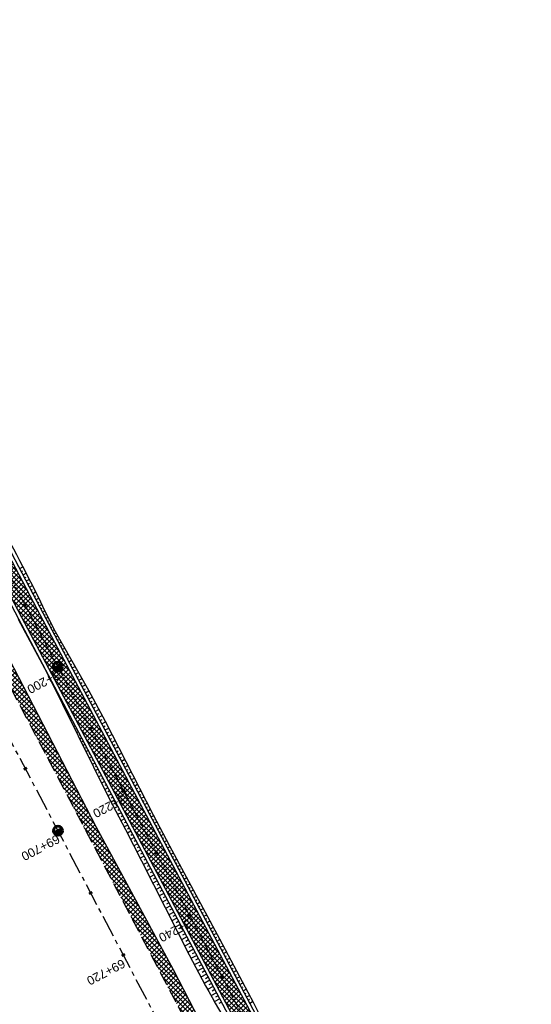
# Model space of a CAD drawing. Header units: metres. Extents: x 7529682 to 7533704, y 5721210 to 5727842.
# Tile 17 of 64: x 7531202 to 7531275, y 5724925 to 5725065. Entities that reach past the tile are written whole.
import ezdxf

# ---------------------------------------------------------------- set-up
doc = ezdxf.new("R2010")
doc.units = ezdxf.units.M
doc.linetypes.add('CENTER', pattern=[50.8, 31.75, -6.35, 6.35, -6.35])
doc.linetypes.add('HIDDEN', pattern=[9.525, 6.35, -3.175])
for name, color, linetype in [('C-DROGI-SYTUACJA-ETYKIETY', 7, 'Continuous'), ('D-hatch-pobocza', 131, 'Continuous'), ('D-pobocza', 7, 'Continuous'), ('D-skarpa', 7, 'Continuous'), ('D-skarpa-kreskowanie', 7, 'Continuous')]:
    doc.layers.add(name, color=color, linetype=linetype)
doc.layers.add('D-hatch-ciag-pieszo-rowerowy', color=7, linetype='Continuous', lineweight=13, true_color=0xff9f80)
for name, color, linetype, lineweight in [('D-krawędzie', 7, 'Continuous', 30), ('D-obrzeża', 7, 'Continuous', 30), ('D-oś', 10, 'CENTER', 30)]:
    doc.layers.add(name, color=color, linetype=linetype, lineweight=lineweight)
doc.layers.add('poprzeczki', color=7, linetype='Continuous', true_color=0x0000c7)
doc.styles.get("Standard").update_dxf_attribs({"font": 'arial.ttf'})

# ---------------------------------------------------------------- blocks, each defined once
blk = doc.blocks.new('kilometraz')
at = {"linetype": 'ByBlock', "lineweight": -2}
blk.add_hatch(color=0, dxfattribs=at).paths.add_polyline_path([(0, -0.28125, 0.41421356), (0.28125, 0, 0.41421356), (0, 0.28125)])
at = {"color": 0, "linetype": 'ByBlock', "lineweight": -2}
blk.add_line((0, 0.28125), (0, -0.28125), dxfattribs=at)
blk.add_circle((0, 0), 0.28125, dxfattribs=at)
blk = doc.blocks.new('AeccTickLine')
at = {"color": 0, "linetype": 'ByBlock', "lineweight": -2}
blk.add_line((0, 1), (0, -1), dxfattribs=at)

msp = doc.modelspace()

# ---------------------------------------------------------------- hatches: boundary and pattern name
at = {"layer": 'D-hatch-ciag-pieszo-rowerowy'}
h = msp.add_hatch(dxfattribs=at)
h.set_pattern_fill('ANSI37', color=256, scale=0.15, style=0)
h.set_pattern_definition([(45, (0.88535, 0.46493), (-0.33675960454, 0.33675960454), []), (135, (0.88535, 0.46493), (-0.33675960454, -0.33675960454), [])])
h.paths.add_polyline_path([(7531176, 5725035.63), (7531173.78, 5725034.49), (7531202.52, 5724979.8), (7531233.7, 5724920.95), (7531258.82, 5724873.47), (7531292.22, 5724809.51), (7531303.7, 5724787.48), (7531306.47, 5724787.58), (7531294.44, 5724810.66), (7531261.04, 5724874.64), (7531235.91, 5724922.12), (7531204.73, 5724980.96)])
at = {"layer": 'D-hatch-pobocza'}
h = msp.add_hatch(dxfattribs=at)
h.set_pattern_fill('ANSI37', color=256, scale=0.15, style=0)
h.set_pattern_definition([(45, (0, 0), (-0.33675960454, 0.33675960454), []), (135, (0, 0), (-0.33675960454, -0.33675960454), [])])
h.paths.add_polyline_path([(7531224.12, 5724929.62), (7531213.15, 5724949.98), (7531200.73, 5724973.91), (7531188.83, 5724996.41), (7531176.89, 5725019.33), (7531166.91, 5725038.07), (7531158.98, 5725054.06), (7531158.14, 5725051.39), (7531167.38, 5725033.77), (7531197.16, 5724976.99), (7531228.15, 5724918.03), (7531253.15, 5724870.49), (7531286.8, 5724806.65), (7531296.23, 5724788.68), (7531298.78, 5724787.52), (7531278.14, 5724826.49), (7531263.88, 5724853.83), (7531259.01, 5724862.85), (7531247.51, 5724884.88), (7531235.21, 5724908.21)])

# ---------------------------------------------------------------- linework, layer by layer
at = {"layer": 'D-krawędzie', "linetype": 'HIDDEN', "ltscale": 0.3, "flags": 128}
msp.add_lwpolyline([(7530572.01, 5726166.06), (7530599.74, 5726113.52), (7530641.56, 5726032.01), (7530660.96, 5725995.07), (7530689.13, 5725941.54), (7530707.34, 5725907.03), (7530725.26, 5725873.09), (7530743.97, 5725837.65), (7530770.53, 5725787.12), (7530787.86, 5725754.27), (7530809.9, 5725712.54), (7530824.74, 5725684.39), (7530840.86, 5725653.69), (7530860.68, 5725616.15), (7530865.28, 5725607.39), (7530878.05, 5725583.08), (7530918.17, 5725507.18), (7530950.16, 5725446.31), (7530993.42, 5725364.26), (7531022.77, 5725308.72), (7531053.81, 5725249.87), (7531081.17, 5725197.87), (7531103.9, 5725154.54), (7531128.12, 5725108.45), (7531149.3, 5725068.25), (7531167.38, 5725033.77), (7531197.16, 5724976.99), (7531228.15, 5724918.03), (7531253.15, 5724870.49), (7531286.8, 5724806.65), (7531306.74, 5724768.66), (7531335.09, 5724714.65), (7531357.32, 5724672.44), (7531373.64, 5724641.45), (7531392.16, 5724606), (7531418.48, 5724555.85), (7531439.73, 5724515.58), (7531476.36, 5724446.19), (7531491.8, 5724416.76), (7531531.9, 5724339.93), (7531557.23, 5724291.66), (7531569.85, 5724267.58), (7531591.38, 5724226.55), (7531610, 5724191.1), (7531616.88, 5724178), (7531629.98, 5724153.03), (7531641.01, 5724132.02), (7531664.91, 5724087.62), (7531677.64, 5724064.79), (7531683.11, 5724054.99), (7531686.75, 5724048.18), (7531695.45, 5724031.7), (7531703.75, 5724015.92), (7531709.21, 5724005.51), (7531719.39, 5723986.15), (7531726.3, 5723973), (7531732.74, 5723960.74), (7531735.13, 5723956.19)], dxfattribs=at)
at = {"layer": 'D-obrzeża'}
for points in [[(7531306.47, 5724787.58), (7531294.44, 5724810.66), (7531261.04, 5724874.64), (7531235.91, 5724922.12), (7531204.73, 5724980.96), (7531173.08, 5725041.2, -0.068789), (7531170.29, 5725048.92), (7531169.64, 5725051.96, 0.068574), (7531168.26, 5725055.81), (7531166.71, 5725058.76, -0.29099), (7531166.89, 5725060.9), (7531168.11, 5725062.5)], [(7531162.55, 5725061.32), (7531165.88, 5725054.96, -0.068574), (7531167.27, 5725051.11), (7531167.91, 5725048.07, 0.068789), (7531170.7, 5725040.34), (7531202.52, 5724979.8), (7531233.7, 5724920.95), (7531258.82, 5724873.47), (7531292.22, 5724809.51), (7531312.05, 5724771.45), (7531340.42, 5724719.34, -0.00902), (7531345.43, 5724709.74), (7531362.63, 5724675.23), (7531378.96, 5724644.24), (7531397.48, 5724608.78), (7531423.79, 5724558.65), (7531445.04, 5724518.38), (7531473.71, 5724463.87), (7531497.09, 5724419.32), (7531505.91, 5724402.51, -0.033171), (7531508.59, 5724396.45), (7531511.25, 5724389.16)]]:
    msp.add_lwpolyline(points, format="xyb", dxfattribs=at)
at = {"layer": 'D-oś', "ltscale": 0.03}
msp.add_lwpolyline([(7531156.87, 5725074.83), (7531166.99, 5725055.55, -0.068732), (7531168.48, 5725051.43), (7531169.1, 5725048.5, 0.068783), (7531171.89, 5725040.78), (7531203.62, 5724980.38), (7531234.8, 5724921.53), (7531259.93, 5724874.06), (7531293.33, 5724810.09), (7531313.16, 5724772.03), (7531341.53, 5724719.92, -0.009023), (7531346.53, 5724710.32), (7531363.73, 5724675.82), (7531380.06, 5724644.82), (7531398.58, 5724609.36), (7531424.9, 5724559.23), (7531446.14, 5724518.96), (7531474.82, 5724464.45), (7531498.2, 5724419.9)], format="xyb", dxfattribs=at)
at = {"layer": 'D-oś', "ltscale": 0.1}
msp.add_lwpolyline([(7531488.68, 5724414.9), (7531465.3, 5724459.45), (7531436.63, 5724513.95), (7531415.38, 5724554.22), (7531389.06, 5724604.38), (7531370.55, 5724639.83), (7531354.22, 5724670.81), (7531332, 5724713.02), (7531303.64, 5724767.04), (7531283.7, 5724805.02), (7531250.06, 5724868.86), (7531225.05, 5724916.41), (7531194.07, 5724975.36), (7531164.28, 5725032.14), (7531146.2, 5725066.62)], dxfattribs=at)
at = {"layer": 'D-pobocza'}
for points in [[(7531307.02, 5724787.6), (7531294.88, 5724810.9), (7531261.48, 5724874.87), (7531236.35, 5724922.35), (7531205.17, 5724981.2), (7531173.55, 5725041.37, -0.068789), (7531170.76, 5725049.1), (7531170.12, 5725052.13, 0.068574), (7531168.73, 5725055.99), (7531167.15, 5725059, -0.29099), (7531167.29, 5725060.6), (7531168.71, 5725062.47)], [(7531162.21, 5725060.88), (7531165.41, 5725054.79, -0.068574), (7531166.8, 5725050.94), (7531167.44, 5725047.9, 0.068789), (7531170.23, 5725040.17), (7531202.07, 5724979.56), (7531233.25, 5724920.72), (7531258.38, 5724873.24), (7531291.78, 5724809.28), (7531303.16, 5724787.45)]]:
    msp.add_lwpolyline(points, format="xyb", dxfattribs=at)
msp.add_lwpolyline([(7531298.78, 5724787.52), (7531278.14, 5724826.49), (7531263.88, 5724853.83), (7531259.01, 5724862.85), (7531247.51, 5724884.88), (7531235.21, 5724908.21), (7531224.12, 5724929.62), (7531213.15, 5724949.98), (7531200.73, 5724973.91), (7531188.83, 5724996.41), (7531176.89, 5725019.33), (7531166.91, 5725038.07), (7531158.98, 5725054.06), (7531158.14, 5725051.39)], dxfattribs=at)
at = {"layer": 'D-skarpa', "linetype": 'Continuous'}
for points in [[(7531195.69, 5725000.37, -0.001638), (7531202.64, 5724987.07), (7531204.93, 5724982.63), (7531205.51, 5724981.37), (7531207.11, 5724978.13), (7531212.05, 5724969.44), (7531214.41, 5724965.03), (7531221.27, 5724951.68), (7531223.59, 5724947.26), (7531228.34, 5724938.46), (7531230.71, 5724934.05, -0.000223), (7531256.28, 5724885.36)], [(7531202.03, 5724979.54), (7531203.73, 5724976.34), (7531206.09, 5724971.93), (7531214.98, 5724954.01), (7531217.32, 5724949.59), (7531219.6, 5724945.14), (7531226.35, 5724931.74), (7531228.71, 5724927.34, -0.000386), (7531236.05, 5724914.25)]]:
    msp.add_lwpolyline(points, format="xyb", dxfattribs=at)
at = {"layer": 'D-skarpa-kreskowanie', "linetype": 'Continuous'}
for p, q in [((7531202.25, 5724986.75, 108.37), (7531202.69, 5724986.97, 108.04)), ((7531202.49, 5724986.3, 108.37), (7531202.7, 5724986.42, 108.21)), ((7531202.72, 5724985.86, 108.37), (7531203.15, 5724986.09, 108.05)), ((7531202.95, 5724985.42, 108.37), (7531203.16, 5724985.53, 108.21)), ((7531203.18, 5724984.97, 108.37), (7531203.61, 5724985.2, 108.05)), ((7531203.42, 5724984.53, 108.37), (7531203.62, 5724984.64, 108.22)), ((7531203.65, 5724984.09, 108.37), (7531204.06, 5724984.31, 108.06)), ((7531203.88, 5724983.65, 108.38), (7531204.09, 5724983.75, 108.22)), ((7531204.11, 5724983.2, 108.38), (7531204.52, 5724983.42, 108.07)), ((7531204.35, 5724982.76, 108.38), (7531204.55, 5724982.87, 108.23)), ((7531204.58, 5724982.32, 108.38), (7531204.97, 5724982.53, 108.08)), ((7531204.81, 5724981.88, 108.38), (7531205, 5724981.97, 108.24)), ((7531205.04, 5724981.43, 108.38), (7531205.4, 5724981.62, 108.11)), ((7531205.28, 5724980.99, 108.38), (7531205.44, 5724981.08, 108.25)), ((7531205.51, 5724980.55, 108.38), (7531205.83, 5724980.72, 108.14)), ((7531205.74, 5724980.11, 108.38), (7531205.9, 5724980.19, 108.27)), ((7531205.98, 5724979.67, 108.38), (7531206.28, 5724979.82, 108.16)), ((7531206.21, 5724979.22, 108.39), (7531206.36, 5724979.3, 108.28)), ((7531202.36, 5724978.92, 108.28), (7531202.38, 5724978.93, 108.27)), ((7531202.6, 5724978.48, 108.28), (7531202.64, 5724978.5, 108.25)), ((7531202.83, 5724978.03, 108.28), (7531202.85, 5724978.05, 108.27)), ((7531206.45, 5724978.78, 108.39), (7531206.72, 5724978.93, 108.18)), ((7531206.68, 5724978.34, 108.39), (7531206.81, 5724978.41, 108.29)), ((7531206.92, 5724977.9, 108.39), (7531207.17, 5724978.03, 108.2)), ((7531203.07, 5724977.59, 108.28), (7531203.11, 5724977.61, 108.25)), ((7531203.3, 5724977.15, 108.28), (7531203.32, 5724977.16, 108.27)), ((7531203.54, 5724976.71, 108.28), (7531203.57, 5724976.73, 108.26)), ((7531203.77, 5724976.27, 108.28), (7531203.79, 5724976.28, 108.27)), ((7531207.15, 5724977.46, 108.39), (7531207.28, 5724977.53, 108.29)), ((7531207.38, 5724977.02, 108.39), (7531207.66, 5724977.16, 108.18)), ((7531207.62, 5724976.57, 108.39), (7531207.76, 5724976.65, 108.28)), ((7531207.85, 5724976.13, 108.39), (7531208.16, 5724976.29, 108.16)), ((7531204.01, 5724975.83, 108.28), (7531204.04, 5724975.85, 108.26)), ((7531204.24, 5724975.39, 108.28), (7531204.26, 5724975.4, 108.27)), ((7531204.48, 5724974.95, 108.27), (7531204.51, 5724974.96, 108.26)), ((7531208.09, 5724975.69, 108.39), (7531208.25, 5724975.77, 108.27)), ((7531208.32, 5724975.25, 108.39), (7531208.65, 5724975.42, 108.14)), ((7531208.55, 5724974.81, 108.39), (7531208.73, 5724974.9, 108.26)), ((7531204.71, 5724974.51, 108.27), (7531204.73, 5724974.51, 108.27)), ((7531204.95, 5724974.06, 108.27), (7531204.98, 5724974.08, 108.26)), ((7531205.18, 5724973.62, 108.26), (7531205.2, 5724973.63, 108.26)), ((7531208.79, 5724974.36, 108.4), (7531209.15, 5724974.55, 108.13)), ((7531209.02, 5724973.92, 108.4), (7531209.21, 5724974.02, 108.26)), ((7531209.26, 5724973.48, 108.4), (7531209.64, 5724973.68, 108.11)), ((7531205.45, 5724973.2, 108.26), (7531205.42, 5724973.18, 108.26)), ((7531205.68, 5724972.75, 108.27), (7531205.67, 5724972.75, 108.26)), ((7531205.91, 5724972.31, 108.27), (7531205.89, 5724972.3, 108.25)), ((7531209.49, 5724973.04, 108.4), (7531209.69, 5724973.14, 108.25)), ((7531209.72, 5724972.6, 108.4), (7531210.13, 5724972.81, 108.09)), ((7531209.96, 5724972.16, 108.4), (7531210.17, 5724972.27, 108.24)), ((7531206.15, 5724971.87, 108.27), (7531206.14, 5724971.86, 108.26)), ((7531206.38, 5724971.43, 108.27), (7531206.35, 5724971.41, 108.24)), ((7531206.62, 5724970.99, 108.27), (7531206.59, 5724970.97, 108.25)), ((7531210.19, 5724971.71, 108.4), (7531210.63, 5724971.94, 108.07)), ((7531210.43, 5724971.27, 108.4), (7531210.65, 5724971.39, 108.23)), ((7531210.66, 5724970.83, 108.4), (7531211.12, 5724971.07, 108.05)), ((7531206.85, 5724970.54, 108.27), (7531206.79, 5724970.51, 108.23)), ((7531207.09, 5724970.1, 108.27), (7531207.05, 5724970.08, 108.24)), ((7531207.32, 5724969.66, 108.27), (7531207.24, 5724969.62, 108.21)), ((7531210.9, 5724970.39, 108.4), (7531211.13, 5724970.51, 108.22)), ((7531211.13, 5724969.95, 108.4), (7531211.62, 5724970.2, 108.04)), ((7531211.36, 5724969.5, 108.41), (7531211.61, 5724969.64, 108.22)), ((7531211.6, 5724969.06, 108.41), (7531212.11, 5724969.33, 108.02)), ((7531207.55, 5724969.22, 108.27), (7531207.51, 5724969.19, 108.24)), ((7531207.79, 5724968.78, 108.27), (7531207.68, 5724968.72, 108.19)), ((7531208.02, 5724968.34, 108.27), (7531207.96, 5724968.3, 108.23)), ((7531208.26, 5724967.89, 108.28), (7531208.13, 5724967.83, 108.18)), ((7531211.83, 5724968.62, 108.41), (7531212.09, 5724968.76, 108.21)), ((7531212.07, 5724968.18, 108.41), (7531212.58, 5724968.45, 108.02)), ((7531212.3, 5724967.74, 108.41), (7531212.56, 5724967.87, 108.21)), ((7531208.49, 5724967.45, 108.28), (7531208.42, 5724967.41, 108.22)), ((7531208.72, 5724967.01, 108.28), (7531208.57, 5724966.93, 108.16)), ((7531208.96, 5724966.57, 108.28), (7531208.88, 5724966.53, 108.22)), ((7531212.53, 5724967.3, 108.41), (7531213.05, 5724967.57, 108.02)), ((7531212.77, 5724966.85, 108.41), (7531213.03, 5724966.99, 108.22)), ((7531213, 5724966.41, 108.41), (7531213.52, 5724966.69, 108.02)), ((7531209.19, 5724966.13, 108.28), (7531209.02, 5724966.03, 108.15)), ((7531209.43, 5724965.68, 108.28), (7531209.33, 5724965.64, 108.21)), ((7531209.66, 5724965.24, 108.28), (7531209.46, 5724965.14, 108.13)), ((7531213.24, 5724965.97, 108.41), (7531213.5, 5724966.11, 108.22)), ((7531213.47, 5724965.53, 108.41), (7531214, 5724965.81, 108.02)), ((7531213.7, 5724965.09, 108.42), (7531213.97, 5724965.23, 108.22)), ((7531209.89, 5724964.8, 108.28), (7531209.79, 5724964.75, 108.2)), ((7531210.13, 5724964.36, 108.28), (7531209.91, 5724964.24, 108.12)), ((7531210.36, 5724963.92, 108.28), (7531210.25, 5724963.86, 108.2)), ((7531213.94, 5724964.64, 108.42), (7531214.47, 5724964.92, 108.02)), ((7531214.17, 5724964.2, 108.42), (7531214.43, 5724964.34, 108.22)), ((7531214.41, 5724963.76, 108.42), (7531214.92, 5724964.03, 108.03)), ((7531210.6, 5724963.48, 108.29), (7531210.35, 5724963.35, 108.1)), ((7531210.83, 5724963.03, 108.29), (7531210.7, 5724962.97, 108.19)), ((7531211.06, 5724962.59, 108.29), (7531210.8, 5724962.45, 108.08)), ((7531214.64, 5724963.32, 108.42), (7531214.9, 5724963.45, 108.23)), ((7531214.87, 5724962.88, 108.42), (7531215.38, 5724963.14, 108.04)), ((7531215.11, 5724962.44, 108.42), (7531215.36, 5724962.57, 108.23)), ((7531215.34, 5724961.99, 108.42), (7531215.84, 5724962.25, 108.05)), ((7531211.3, 5724962.15, 108.29), (7531211.16, 5724962.08, 108.18)), ((7531211.53, 5724961.71, 108.29), (7531211.24, 5724961.55, 108.07)), ((7531211.77, 5724961.27, 108.29), (7531211.62, 5724961.19, 108.18)), ((7531215.58, 5724961.55, 108.42), (7531215.82, 5724961.68, 108.24)), ((7531215.81, 5724961.11, 108.42), (7531216.29, 5724961.37, 108.06)), ((7531212, 5724960.83, 108.29), (7531211.69, 5724960.66, 108.05)), ((7531212.24, 5724960.38, 108.29), (7531212.07, 5724960.3, 108.17)), ((7531212.47, 5724959.94, 108.29), (7531212.13, 5724959.76, 108.04)), ((7531212.7, 5724959.5, 108.29), (7531212.53, 5724959.41, 108.16)), ((7531216.05, 5724960.67, 108.42), (7531216.28, 5724960.79, 108.24)), ((7531216.28, 5724960.23, 108.43), (7531216.75, 5724960.48, 108.07)), ((7531216.51, 5724959.78, 108.43), (7531216.75, 5724959.91, 108.25)), ((7531216.75, 5724959.34, 108.43), (7531217.21, 5724959.59, 108.08)), ((7531212.94, 5724959.06, 108.29), (7531212.58, 5724958.87, 108.02)), ((7531213.17, 5724958.62, 108.3), (7531212.98, 5724958.52, 108.15)), ((7531213.41, 5724958.17, 108.3), (7531213.02, 5724957.97, 108.01)), ((7531216.98, 5724958.9, 108.43), (7531217.21, 5724959.02, 108.26)), ((7531217.22, 5724958.46, 108.43), (7531217.66, 5724958.7, 108.09)), ((7531217.45, 5724958.02, 108.43), (7531217.67, 5724958.13, 108.26)), ((7531213.64, 5724957.73, 108.3), (7531213.44, 5724957.63, 108.15)), ((7531213.87, 5724957.29, 108.3), (7531213.46, 5724957.07, 107.99)), ((7531214.11, 5724956.85, 108.3), (7531213.9, 5724956.74, 108.14)), ((7531217.68, 5724957.58, 108.43), (7531218.12, 5724957.81, 108.1)), ((7531217.92, 5724957.13, 108.43), (7531218.13, 5724957.25, 108.27)), ((7531218.15, 5724956.69, 108.43), (7531218.58, 5724956.92, 108.11)), ((7531214.34, 5724956.41, 108.3), (7531213.91, 5724956.18, 107.97)), ((7531214.58, 5724955.97, 108.3), (7531214.35, 5724955.85, 108.13)), ((7531214.81, 5724955.52, 108.3), (7531214.35, 5724955.28, 107.96)), ((7531218.39, 5724956.25, 108.43), (7531218.6, 5724956.36, 108.28)), ((7531218.62, 5724955.81, 108.43), (7531219.03, 5724956.03, 108.12)), ((7531218.85, 5724955.37, 108.44), (7531219.06, 5724955.47, 108.28)), ((7531215.28, 5724954.64, 108.3), (7531214.8, 5724954.39, 107.94)), ((7531215.04, 5724955.08, 108.3), (7531214.81, 5724954.96, 108.13)), ((7531215.51, 5724954.2, 108.3), (7531215.27, 5724954.07, 108.12)), ((7531219.09, 5724954.92, 108.44), (7531219.49, 5724955.14, 108.13)), ((7531219.32, 5724954.48, 108.44), (7531219.52, 5724954.59, 108.29)), ((7531219.56, 5724954.04, 108.44), (7531219.95, 5724954.25, 108.14)), ((7531215.75, 5724953.76, 108.31), (7531215.26, 5724953.5, 107.94)), ((7531216.22, 5724952.87, 108.31), (7531215.72, 5724952.61, 107.94)), ((7531215.98, 5724953.31, 108.31), (7531215.74, 5724953.18, 108.12)), ((7531219.79, 5724953.6, 108.44), (7531219.98, 5724953.7, 108.29)), ((7531220.03, 5724953.16, 108.44), (7531220.41, 5724953.36, 108.15)), ((7531220.26, 5724952.72, 108.44), (7531220.45, 5724952.81, 108.3)), ((7531220.49, 5724952.27, 108.44), (7531220.86, 5724952.47, 108.16)), ((7531216.68, 5724951.99, 108.31), (7531216.19, 5724951.73, 107.94)), ((7531216.45, 5724952.43, 108.31), (7531216.2, 5724952.3, 108.12)), ((7531217.15, 5724951.11, 108.31), (7531216.66, 5724950.84, 107.94)), ((7531216.92, 5724951.55, 108.31), (7531216.67, 5724951.42, 108.12)), ((7531220.73, 5724951.83, 108.44), (7531220.91, 5724951.93, 108.31)), ((7531220.96, 5724951.39, 108.44), (7531221.32, 5724951.58, 108.17)), ((7531221.2, 5724950.95, 108.45), (7531221.37, 5724951.04, 108.31)), ((7531217.62, 5724950.22, 108.31), (7531217.12, 5724949.96, 107.94)), ((7531217.39, 5724950.66, 108.31), (7531217.14, 5724950.53, 108.13)), ((7531217.85, 5724949.78, 108.31), (7531217.6, 5724949.65, 108.13)), ((7531221.43, 5724950.51, 108.45), (7531221.79, 5724950.69, 108.18)), ((7531221.66, 5724950.06, 108.45), (7531221.84, 5724950.16, 108.31)), ((7531221.9, 5724949.62, 108.45), (7531222.25, 5724949.81, 108.18)), ((7531218.09, 5724949.34, 108.32), (7531217.58, 5724949.07, 107.93)), ((7531218.56, 5724948.45, 108.32), (7531218.04, 5724948.18, 107.93)), ((7531218.32, 5724948.9, 108.32), (7531218.07, 5724948.76, 108.12)), ((7531222.13, 5724949.18, 108.45), (7531222.31, 5724949.27, 108.32)), ((7531222.37, 5724948.74, 108.45), (7531222.72, 5724948.93, 108.19)), ((7531222.6, 5724948.3, 108.45), (7531222.78, 5724948.39, 108.32)), ((7531219.02, 5724947.57, 108.32), (7531218.5, 5724947.29, 107.92)), ((7531218.79, 5724948.01, 108.32), (7531218.53, 5724947.87, 108.12)), ((7531219.26, 5724947.13, 108.32), (7531218.99, 5724946.99, 108.12)), ((7531222.83, 5724947.86, 108.45), (7531223.18, 5724948.04, 108.19)), ((7531223.07, 5724947.41, 108.45), (7531223.24, 5724947.51, 108.32)), ((7531223.3, 5724946.97, 108.45), (7531223.65, 5724947.16, 108.19)), ((7531219.49, 5724946.69, 108.32), (7531218.95, 5724946.4, 107.91)), ((7531219.96, 5724945.8, 108.32), (7531219.41, 5724945.51, 107.91)), ((7531219.73, 5724946.25, 108.32), (7531219.45, 5724946.1, 108.12)), ((7531223.54, 5724946.53, 108.45), (7531223.71, 5724946.62, 108.32)), ((7531223.77, 5724946.09, 108.46), (7531224.12, 5724946.28, 108.19)), ((7531224, 5724945.65, 108.46), (7531224.18, 5724945.74, 108.32)), ((7531220.43, 5724944.92, 108.32), (7531219.86, 5724944.62, 107.9)), ((7531220.19, 5724945.36, 108.32), (7531219.92, 5724945.21, 108.11)), ((7531220.9, 5724944.04, 108.33), (7531220.31, 5724943.73, 107.88)), ((7531220.66, 5724944.48, 108.33), (7531220.37, 5724944.33, 108.11)), ((7531224.24, 5724945.2, 108.46), (7531224.6, 5724945.4, 108.19)), ((7531224.47, 5724944.76, 108.46), (7531224.65, 5724944.86, 108.32)), ((7531224.71, 5724944.32, 108.46), (7531225.07, 5724944.52, 108.18)), ((7531221.37, 5724943.15, 108.33), (7531220.76, 5724942.83, 107.87)), ((7531221.13, 5724943.59, 108.33), (7531220.83, 5724943.44, 108.1)), ((7531221.6, 5724942.71, 108.33), (7531221.29, 5724942.55, 108.1)), ((7531224.94, 5724943.88, 108.46), (7531225.13, 5724943.98, 108.32)), ((7531225.18, 5724943.44, 108.46), (7531225.55, 5724943.63, 108.18)), ((7531225.41, 5724943, 108.46), (7531225.6, 5724943.1, 108.32)), ((7531225.64, 5724942.55, 108.46), (7531226.02, 5724942.75, 108.18)), ((7531221.83, 5724942.27, 108.33), (7531221.21, 5724941.94, 107.86)), ((7531222.3, 5724941.39, 108.33), (7531221.66, 5724941.05, 107.85)), ((7531222.07, 5724941.83, 108.33), (7531221.75, 5724941.66, 108.09)), ((7531225.88, 5724942.11, 108.46), (7531226.07, 5724942.21, 108.32)), ((7531226.11, 5724941.67, 108.47), (7531226.5, 5724941.87, 108.17)), ((7531226.35, 5724941.23, 108.47), (7531226.54, 5724941.33, 108.32)), ((7531222.77, 5724940.5, 108.33), (7531222.11, 5724940.15, 107.84)), ((7531222.54, 5724940.94, 108.33), (7531222.21, 5724940.77, 108.09)), ((7531223, 5724940.06, 108.33), (7531222.67, 5724939.88, 108.08)), ((7531226.58, 5724940.79, 108.47), (7531226.97, 5724940.99, 108.17)), ((7531226.81, 5724940.34, 108.47), (7531227.01, 5724940.45, 108.32)), ((7531227.05, 5724939.9, 108.47), (7531227.45, 5724940.11, 108.17)), ((7531223.24, 5724939.62, 108.34), (7531222.56, 5724939.26, 107.83)), ((7531223.71, 5724938.73, 108.34), (7531223.01, 5724938.37, 107.81)), ((7531223.47, 5724939.18, 108.34), (7531223.13, 5724938.99, 108.08)), ((7531227.28, 5724939.46, 108.47), (7531227.48, 5724939.57, 108.32)), ((7531227.52, 5724939.02, 108.47), (7531227.92, 5724939.23, 108.17)), ((7531227.75, 5724938.58, 108.47), (7531227.95, 5724938.69, 108.32)), ((7531224.17, 5724937.85, 108.34), (7531223.46, 5724937.47, 107.8)), ((7531223.94, 5724938.29, 108.34), (7531223.59, 5724938.11, 108.07)), ((7531224.41, 5724937.41, 108.34), (7531224.05, 5724937.22, 108.07)), ((7531227.98, 5724938.14, 108.47), (7531228.4, 5724938.35, 108.16)), ((7531228.22, 5724937.69, 108.47), (7531228.43, 5724937.8, 108.32)), ((7531228.45, 5724937.25, 108.47), (7531228.87, 5724937.47, 108.16)), ((7531224.64, 5724936.97, 108.34), (7531223.91, 5724936.58, 107.79)), ((7531225.11, 5724936.08, 108.34), (7531224.36, 5724935.69, 107.78)), ((7531224.88, 5724936.53, 108.34), (7531224.51, 5724936.33, 108.06)), ((7531225.35, 5724935.64, 108.34), (7531224.97, 5724935.44, 108.06)), ((7531228.69, 5724936.81, 108.48), (7531228.9, 5724936.92, 108.32)), ((7531228.92, 5724936.37, 108.48), (7531229.34, 5724936.59, 108.16)), ((7531229.16, 5724935.93, 108.48), (7531229.37, 5724936.04, 108.32)), ((7531229.39, 5724935.48, 108.48), (7531229.82, 5724935.71, 108.16)), ((7531225.58, 5724935.2, 108.35), (7531224.81, 5724934.79, 107.77)), ((7531226.05, 5724934.32, 108.35), (7531225.26, 5724933.9, 107.75)), ((7531225.81, 5724934.76, 108.35), (7531225.42, 5724934.55, 108.05)), ((7531229.62, 5724935.04, 108.48), (7531229.84, 5724935.16, 108.32)), ((7531229.86, 5724934.6, 108.48), (7531230.29, 5724934.83, 108.15)), ((7531230.09, 5724934.16, 108.48), (7531230.31, 5724934.27, 108.32)), ((7531226.52, 5724933.43, 108.35), (7531225.71, 5724933.01, 107.74)), ((7531226.28, 5724933.87, 108.35), (7531225.88, 5724933.66, 108.05)), ((7531226.75, 5724932.99, 108.35), (7531226.34, 5724932.78, 108.04)), ((7531230.33, 5724933.72, 108.48), (7531230.76, 5724933.95, 108.15)), ((7531230.56, 5724933.28, 108.48), (7531230.78, 5724933.39, 108.32)), ((7531230.79, 5724932.83, 108.48), (7531231.23, 5724933.06, 108.16)), ((7531226.98, 5724932.55, 108.35), (7531226.16, 5724932.11, 107.73)), ((7531227.45, 5724931.67, 108.35), (7531226.62, 5724931.23, 107.73)), ((7531227.22, 5724932.11, 108.35), (7531226.8, 5724931.89, 108.04)), ((7531231.03, 5724932.39, 108.48), (7531231.24, 5724932.51, 108.32)), ((7531231.26, 5724931.95, 108.49), (7531231.69, 5724932.18, 108.16)), ((7531231.5, 5724931.51, 108.49), (7531231.71, 5724931.62, 108.32)), ((7531227.92, 5724930.78, 108.35), (7531227.1, 5724930.35, 107.73)), ((7531227.69, 5724931.22, 108.35), (7531227.27, 5724931.01, 108.04)), ((7531228.15, 5724930.34, 108.36), (7531227.74, 5724930.12, 108.05)), ((7531231.73, 5724931.07, 108.49), (7531232.16, 5724931.29, 108.16)), ((7531231.96, 5724930.63, 108.49), (7531232.18, 5724930.74, 108.33)), ((7531232.2, 5724930.18, 108.49), (7531232.62, 5724930.41, 108.17)), ((7531228.39, 5724929.9, 108.36), (7531227.57, 5724929.46, 107.74)), ((7531228.86, 5724929.01, 108.36), (7531228.04, 5724928.58, 107.74)), ((7531228.62, 5724929.46, 108.36), (7531228.21, 5724929.24, 108.05)), ((7531232.43, 5724929.74, 108.49), (7531232.64, 5724929.85, 108.33)), ((7531232.67, 5724929.3, 108.49), (7531233.09, 5724929.52, 108.17)), ((7531232.9, 5724928.86, 108.49), (7531233.11, 5724928.97, 108.33)), ((7531233.13, 5724928.42, 108.49), (7531233.55, 5724928.64, 108.18)), ((7531229.32, 5724928.13, 108.36), (7531228.51, 5724927.7, 107.75)), ((7531229.09, 5724928.57, 108.36), (7531228.68, 5724928.36, 108.05)), ((7531229.79, 5724927.25, 108.36), (7531228.99, 5724926.82, 107.76)), ((7531229.56, 5724927.69, 108.36), (7531229.15, 5724927.48, 108.06)), ((7531233.37, 5724927.97, 108.49), (7531233.58, 5724928.08, 108.34)), ((7531233.6, 5724927.53, 108.5), (7531234.02, 5724927.75, 108.18)), ((7531230.26, 5724926.36, 108.36), (7531229.47, 5724925.94, 107.77)), ((7531230.03, 5724926.81, 108.36), (7531229.63, 5724926.59, 108.06)), ((7531230.5, 5724925.92, 108.37), (7531230.1, 5724925.71, 108.07)), ((7531233.84, 5724927.09, 108.5), (7531234.04, 5724927.2, 108.34)), ((7531234.07, 5724926.65, 108.5), (7531234.48, 5724926.87, 108.19)), ((7531234.31, 5724926.21, 108.5), (7531234.51, 5724926.32, 108.34)), ((7531234.54, 5724925.77, 108.5), (7531234.95, 5724925.98, 108.19)), ((7531230.73, 5724925.48, 108.37), (7531229.95, 5724925.07, 107.78)), ((7531230.96, 5724925.04, 108.37), (7531230.58, 5724924.83, 108.07)), ((7531234.77, 5724925.32, 108.5), (7531234.98, 5724925.43, 108.35)), ((7531235.01, 5724924.88, 108.5), (7531235.41, 5724925.1, 108.19))]:
    msp.add_line(p, q, dxfattribs=at)

# ---------------------------------------------------------------- block references
at = {"layer": 'C-DROGI-SYTUACJA-ETYKIETY', "color": 7, "linetype": 'Continuous', "lineweight": 60, "xscale": 0.25, "yscale": 0.25, "zscale": 0.25, "rotation": 297.7267374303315}
for p in [(7531203.05, 5724958.27), (7531212.35, 5724940.57), (7531217, 5724931.72)]:
    msp.add_blockref('AeccTickLine', p, dxfattribs=at)
at = {"layer": 'C-DROGI-SYTUACJA-ETYKIETY', "color": 10, "linetype": 'Continuous', "lineweight": 60, "xscale": 2.249999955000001, "yscale": 2.249999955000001, "zscale": 2.249999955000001, "rotation": 297.7267374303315}
msp.add_blockref('kilometraz', (7531207.7, 5724949.42), dxfattribs=at)
at = {"layer": 'poprzeczki', "color": 7, "linetype": 'Continuous', "lineweight": 60}
for p, xscale, yscale, zscale, rotation in [((7531202.98, 5724981.6), 0.25, 0.25, 0.25, 297.7164706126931), ((7531212.34, 5724963.93), 0.2499999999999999, 0.2499999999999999, 0.2499999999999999, 297.9178743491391), ((7531217.02, 5724955.09), 0.2499999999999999, 0.2499999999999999, 0.2499999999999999, 297.9178743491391), ((7531221.7, 5724946.26), 0.2499999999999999, 0.2499999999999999, 0.2499999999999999, 297.9178743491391), ((7531226.38, 5724937.42), 0.2499999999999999, 0.2499999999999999, 0.2499999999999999, 297.9178743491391), ((7531231.07, 5724928.58), 0.2499999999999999, 0.2499999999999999, 0.2499999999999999, 297.9178743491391)]:
    msp.add_blockref('AeccTickLine', p, dxfattribs=dict(at, xscale=xscale, yscale=yscale, zscale=zscale, rotation=rotation))
at = {"layer": 'poprzeczki', "color": 10, "linetype": 'Continuous', "lineweight": 60, "xscale": 2.249999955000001, "yscale": 2.249999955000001, "zscale": 2.249999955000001, "rotation": 297.9178743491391}
msp.add_blockref('kilometraz', (7531207.66, 5724972.76), dxfattribs=at)

# ---------------------------------------------------------------- texts
at = {"layer": 'C-DROGI-SYTUACJA-ETYKIETY', "color": 7}
for s, rotation, p in [('3+200', 207.9179, (7531207.5, 5724972.26)), ('3+220', 207.9179, (7531216.86, 5724954.59)), ('69+700', 207.7267, (7531207.54, 5724948.92)), ('3+240', 207.9179, (7531226.23, 5724936.91)), ('69+720', 207.7267, (7531216.85, 5724931.21))]:
    msp.add_text(s, height=1.25, rotation=rotation, dxfattribs=at).set_placement(p)

doc.saveas('drawing.dxf')
